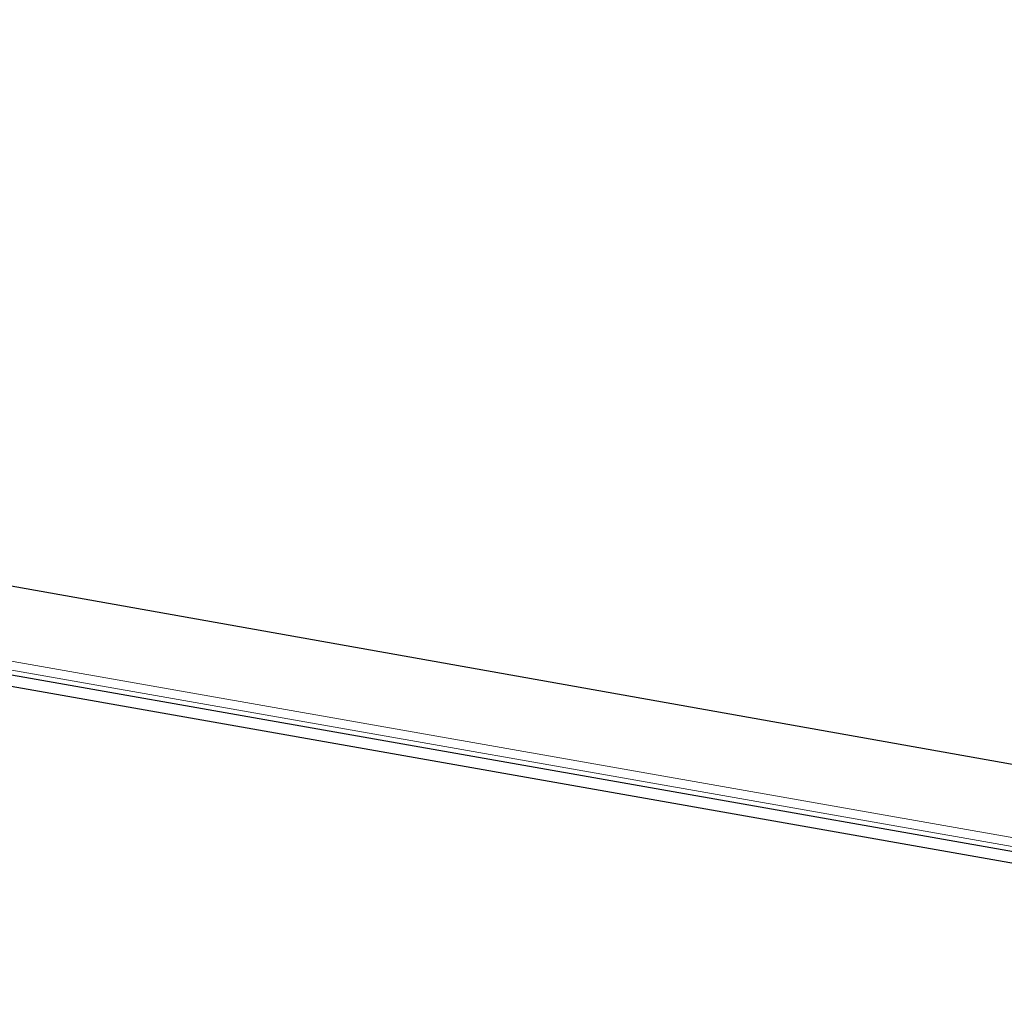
# Model space of a CAD drawing. Header units: metres. Extents: x 63115 to 703450, y -261936 to -53969.
# Tile 49 of 256: x 159411 to 160084, y -144081 to -143413. Entities that reach past the tile are written whole.
import ezdxf

# ---------------------------------------------------------------- set-up
doc = ezdxf.new("R2010")
doc.units = ezdxf.units.M
doc.layers.add('_01Hulplijnen', color=6, linetype='Continuous', plot=False)
for name, color, linetype in [('_02Binnenwanden', 2, 'Continuous'), ('_03-PROJECTION', 1, 'Continuous'), ('LAYER98', 7, 'Continuous')]:
    doc.layers.add(name, color=color, linetype=linetype)

# ---------------------------------------------------------------- blocks, each defined once
blk = doc.blocks.new('ruit_950x8')
at = {"layer": '_01Hulplijnen'}
blk.add_lwpolyline([(0, 0), (950, 0), (950, 8), (0, 8)], close=True, dxfattribs=at)
blk = doc.blocks.new('*U163')
at = {"layer": 'LAYER98', "color": 2, "linetype": 'Continuous', "lineweight": 9}
for points in [[(888.83, 12.5), (64.23, 12.5)], [(888.83, 12.5), (64.23, 12.5)], [(888.83, 6.5), (64.23, 6.5)]]:
    blk.add_lwpolyline(points, dxfattribs=at)
blk = doc.blocks.new('pui_02')
at = {"layer": '_01Hulplijnen'}
blk.add_lwpolyline([(-3683.24, -2153.99), (-2813.27, -2519.63), (-1888.23, -2684.24), (-1593.73, -2716.68), (0, -2821.9)], dxfattribs=at)
at = {"layer": '_03-PROJECTION', "xscale": -0.9999999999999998, "rotation": 350.0000000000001}
for name, p in [('*U163', (-1896.04, -2745.6)), ('ruit_950x8', (-1896.76, -2750.27))]:
    blk.add_blockref(name, p, dxfattribs=at)

msp = doc.modelspace()

# ---------------------------------------------------------------- block references
at = {"layer": '_02Binnenwanden'}
msp.add_blockref('pui_02', (162099.37, -141258.61), dxfattribs=at)

doc.saveas('drawing.dxf')
